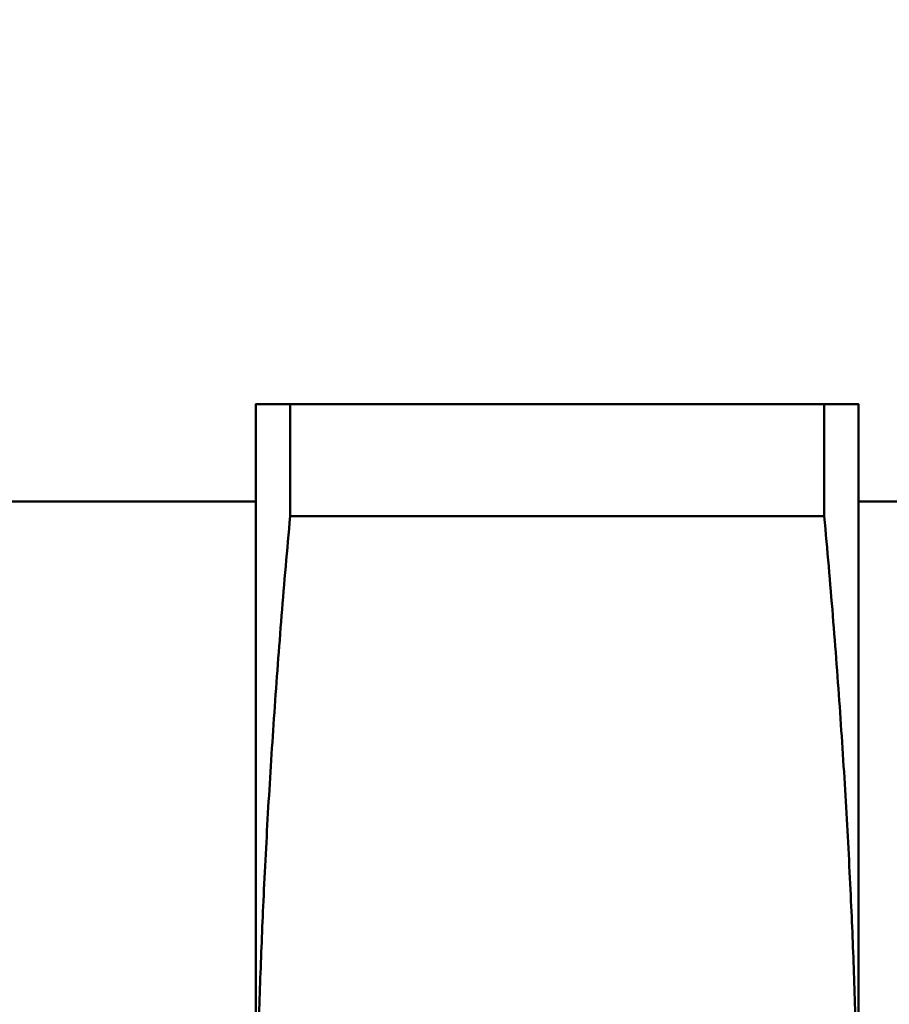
# Model space of a CAD drawing. Header units: millimetres. Extents: x -282 to 914, y -69 to 356.
# Tile 15 of 49: x 65 to 74, y 140 to 150. Entities that reach past the tile are written whole.
import ezdxf

# ---------------------------------------------------------------- set-up
doc = ezdxf.new("R2010")
doc.units = ezdxf.units.MM
doc.layers.add('Видимый контур (ГОСТ)', color=7, linetype='Continuous', lineweight=50)
doc.layers.add('Размер (ГОСТ)', color=7, linetype='Continuous', lineweight=25)
doc.styles.add('Обычный текст (ГОСТ)', font='GOST Common Italic.ttf')
doc.dimstyles.new('Обычный (ГОСТ)', dxfattribs={"dimtxt": 3.5, "dimasz": 3.5, "dimexe": 1, "dimexo": 0, "dimgap": 0.5, "dimtad": 1, "dimrnd": 1e-08, "dimtxsty": 'Обычный текст (ГОСТ)', "dimblk": 'Filled-1', "dimcen": 0.09, "dimdle": 15, "dimclrd": 256, "dimclre": 256, "dimclrt": 256, "dimazin": 2, "dimtfac": 0.714286, "dimtdec": 3, "dimtmove": 0, "dimatfit": 3, "dimfxl": 1, "dimtolj": 1, "dimlwd": 25, "dimlwe": 25, "dimarcsym": 0})

# ---------------------------------------------------------------- blocks, each defined once
blk = doc.blocks.new('Filled-1')
at = {"color": 0}
for p, q in [((0, 0), (-1, 0.1429)), ((-1, 0.1429), (-1, -0.1429)), ((-1, 0), (0, 0)), ((-1, -0.1429), (0, 0))]:
    blk.add_line(p, q, dxfattribs=at)
at = {"color": 0, "flags": 128}
blk.add_lwpolyline([(-1, -0.1429), (0, 0), (-1, 0.1429), (-1, -0.1429)], dxfattribs=at)
at = {"color": 0}
blk.add_solid([(-1, -0.1429), (0, 0), (-1, 0.1429), (-1, -0.1429)], dxfattribs=at)
blk = doc.blocks.new('*D9')
at = {"layer": 'Defpoints', "color": 0, "linetype": 'Continuous', "transparency": 16777216}
for p in [(85.919, 155.436), (54.419, 136.797), (85.919, 129.078)]:
    blk.add_point(p, dxfattribs=at)
at = {"layer": 'Размер (ГОСТ)', "linetype": 'Continuous', "lineweight": 25, "transparency": 16777216}
for p, q in [((54.419, 136.797), (54.419, 156.436)), ((85.919, 129.078), (85.919, 156.436)), ((57.919, 155.436), (82.419, 155.436))]:
    blk.add_line(p, q, dxfattribs=at)
at = {"layer": 'Размер (ГОСТ)', "linetype": 'Continuous', "lineweight": 25, "transparency": 16777216, "xscale": 3.5, "yscale": 3.5, "zscale": 3.5, "rotation": 180}
blk.add_blockref('Filled-1', (54.419, 155.436), dxfattribs=at)
at = {"layer": 'Размер (ГОСТ)', "linetype": 'Continuous', "lineweight": 25, "transparency": 16777216, "xscale": 3.5, "yscale": 3.5, "zscale": 3.5}
blk.add_blockref('Filled-1', (85.919, 155.436), dxfattribs=at)
at = {"layer": 'Размер (ГОСТ)', "linetype": 'Continuous', "lineweight": 25, "transparency": 16777216, "insert": (66.131, 160.136), "char_height": 3.5, "attachment_point": 1, "style": 'Обычный текст (ГОСТ)'}
blk.add_mtext('\\A1;31,5', dxfattribs=at)

msp = doc.modelspace()

# ---------------------------------------------------------------- linework, layer by layer
at = {"layer": 'Видимый контур (ГОСТ)'}
for p, q in [((67.039, 146.116), (67.039, 137.616)), ((67.392, 144.964), (67.392, 146.116)), ((67.392, 146.116), (72.886, 146.116)), ((72.886, 146.116), (72.886, 144.964)), ((73.239, 137.616), (73.239, 146.116)), ((67.039, 145.116), (64.419, 145.116)), ((75.919, 145.116), (73.239, 145.116)), ((72.886, 144.964), (67.392, 144.964))]:
    msp.add_line(p, q, dxfattribs=at)
for points, weights in [([(67.039, 146.116), (67.039, 146.116), (67.392, 146.116)], [1, 1.04671605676, 1.03474703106]), ([(72.886, 146.116), (73.239, 146.116), (73.239, 146.116)], [1.03474703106, 1.04671605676, 1]), ([(67.392, 144.964), (67.039, 141.086), (67.039, 137.616)], [1.03474703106, 1.04671605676, 1]), ([(73.239, 137.616), (73.239, 141.086), (72.886, 144.964)], [1, 1.04671605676, 1.03474703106])]:
    msp.add_rational_spline(points, weights, degree=2, dxfattribs=at)

# ---------------------------------------------------------------- dimensions: what is measured, and where the dimension line sits
at = {"layer": 'Размер (ГОСТ)', "linetype": 'Continuous', "lineweight": 25}
dim = msp.add_linear_dim(base=(85.919, 155.436), p1=(54.419, 136.797), p2=(85.919, 129.078), angle=180, dimstyle='Обычный (ГОСТ)', override={"dimgap": 0.5, "dimdec": 2, "dimtol": 0, "dimlim": 0, "dimtp": 0, "dimtm": 0, "dimtdec": 3, "dimtofl": 0, "dimatfit": 1}, dxfattribs=at)
dim.commit()
dim.dimension.update_dxf_attribs({"geometry": '*D9', "text_midpoint": (70.169, 155.436), "dimtype": 160})

doc.saveas('drawing.dxf')
